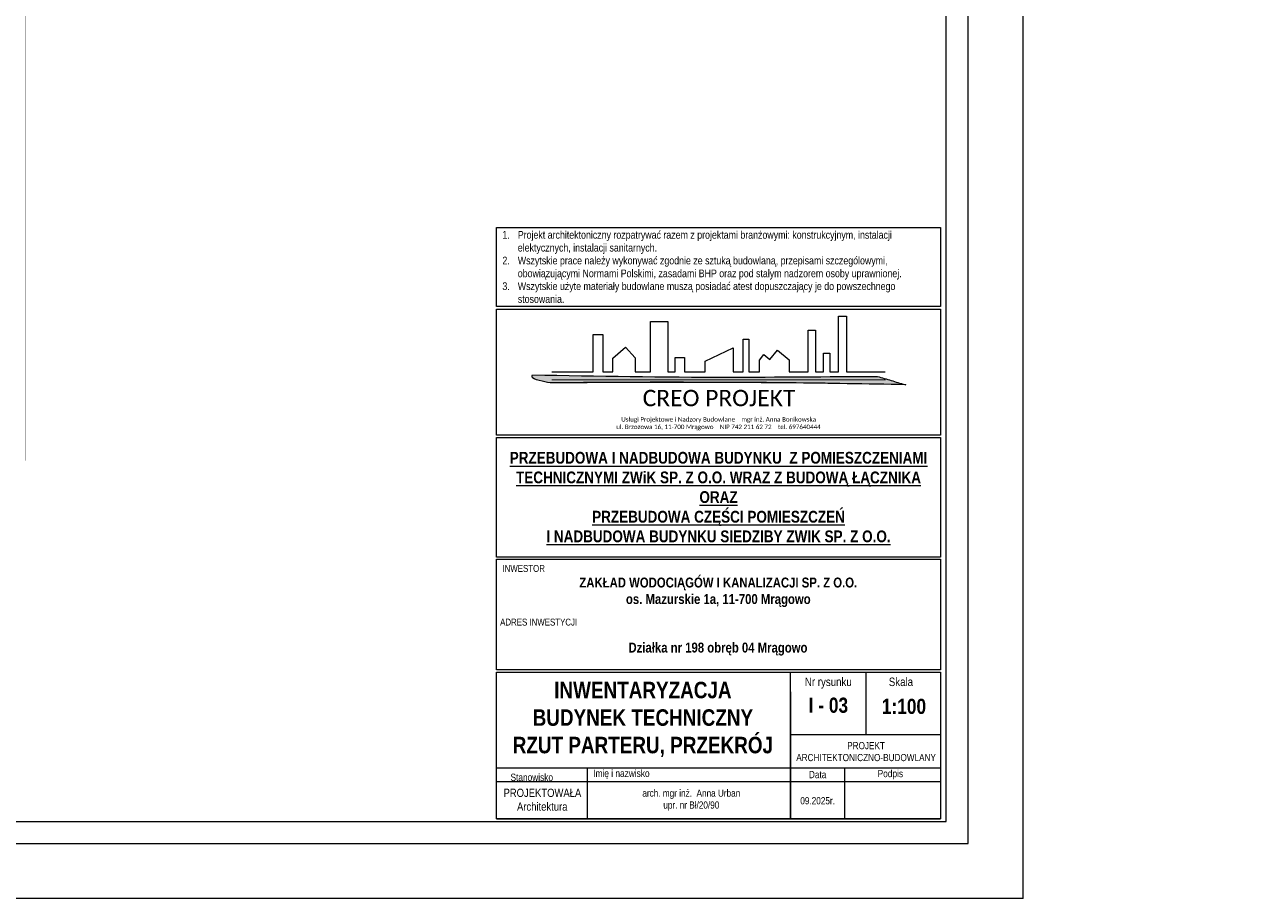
# Model space of a CAD drawing. Header units: millimetres. Extents: x 17147 to 52214, y -18116 to -4632.
# Tile 20 of 186: x 23731 to 25948, y -10572 to -8983. Entities that reach past the tile are written whole.
import ezdxf

# ---------------------------------------------------------------- set-up
doc = ezdxf.new("R2010")
doc.units = ezdxf.units.MM
doc.layers.add('A-opis', color=130, linetype='Continuous', lineweight=9)
doc.layers.add('elewacja C', color=253, linetype='Continuous', lineweight=0)
doc.layers.add('r-ramka', color=7, linetype='Continuous', lineweight=0, true_color=0x727169)
doc.styles.get("Standard").update_dxf_attribs({"font": 'ARIALN.TTF'})
doc.styles.add('wymiar', font='ARIALN.TTF')
doc.styles.add('wymiary', font='ARIALN.TTF')

# ---------------------------------------------------------------- blocks, each defined once
blk = doc.blocks.new('LOGO')
at = {"layer": 'elewacja C'}
h = blk.add_hatch(color=30, dxfattribs=at)
h.dxf.hatch_style = 1
edge = h.paths.add_edge_path()
edge.add_spline(control_points=[(11534.1, 18108), (11532.4, 18108), (11289.1, 18108), (10726.7, 18100.5), (10166.1, 18110.3), (9846.9, 18115.9)], knot_values=[0, 0, 0, 0, 5.133754, 729.732593, 1687.267838, 1687.267838, 1687.267838, 1687.267838], degree=3, periodic=0)
edge.add_spline(control_points=[(9846.9, 18115.9), (9846.1, 18113.8), (9840.3, 18098.6), (9889.5, 18084.9), (9916.9, 18079.7), (9932.8, 18076.7)], knot_values=[0, 0, 0, 0, 6.318514, 46.500226, 101.574566, 101.574566, 101.574566, 101.574566], degree=3, periodic=0)
edge.add_spline(control_points=[(9932.8, 18076.7), (10322, 18078.7), (10902.2, 18081.7), (11482.3, 18071.2), (11673.1, 18067.7)], knot_values=[0, 0, 0, 0, 1167.750225, 1740.44888, 1740.44888, 1740.44888, 1740.44888], degree=3, periodic=0)
edge.add_spline(control_points=[(11673.1, 18067.7), (11671.6, 18068.1), (11647.3, 18072.9), (11601.8, 18089.6), (11556.8, 18101.9), (11534.1, 18108)], knot_values=[0, 0, 0, 0, 4.823923, 74.316576, 144.781951, 144.781951, 144.781951, 144.781951], degree=3, periodic=0)
at = {"layer": 'elewacja C', "color": 7}
blk.add_lwpolyline([(9941.5, 18131.4), (10143.1, 18131.4), (10143.1, 18312.9), (10190.9, 18312.9), (10190.9, 18131.4), (10239.4, 18131.4), (10239.4, 18198.3), (10302.6, 18251), (10348.8, 18198.8), (10348.8, 18131.4), (10424.9, 18131.4), (10424.9, 18376.1), (10509.3, 18376.1), (10509.3, 18131.4), (10545.8, 18131.4), (10545.8, 18200.4), (10590.6, 18200.4), (10590.6, 18131.4), (10691.4, 18131.4), (10691.4, 18183.5), (10828.6, 18248.8), (10828.6, 18131.4), (10877.8, 18131.4), (10877.8, 18290.5), (10905.9, 18290.5), (10905.9, 18131.4), (10957, 18131.4), (10957, 18188.2), (10978.7, 18215.2), (11007.9, 18191.3), (11045.2, 18236), (11102.5, 18189.8), (11102.5, 18131.4), (11195, 18131.4), (11195, 18333.8), (11231.7, 18333.8), (11231.7, 18131.4), (11270.7, 18131.4), (11270.7, 18222.8), (11301.7, 18222.8), (11301.7, 18131.4), (11344.5, 18131.4), (11344.5, 18403.2), (11383.5, 18403.2), (11383.5, 18131.4), (11573.1, 18131.4)], dxfattribs=at)
at = {"layer": 'elewacja C', "color": 250, "const_width": 4}
blk.add_lwpolyline([(9941.5, 18091.9), (11574.1, 18091.9)], dxfattribs=at)
at = {"layer": 'elewacja C', "color": 30}
blk.add_arc((10503.6, -40448.4), 58527.8, 88.854996, 90.558825, dxfattribs=at)
for points in [[(9932.8, 18076.7), (9878.9, 18088.3), (9845.1, 18109.9), (9846.9, 18115.9)], [(9846.9, 18115.9), (10804.4, 18104.8), (11529, 18108), (11534.1, 18108)], [(11673.1, 18067.7), (11100.5, 18076.7), (9932.8, 18076.7)], [(11534.1, 18108), (11601.8, 18088.5), (11668.4, 18068.7), (11673.1, 18067.7)]]:
    blk.add_spline(points, degree=3, dxfattribs=at)
at = {"layer": 'elewacja C', "color": 7, "insert": (9846.9, 18042.5), "char_height": 20, "attachment_point": 1}
blk.add_mtext_dynamic_manual_height_columns('\\pi539.21;{\\fCalibri|b0|i0|c0|p34;\\H4x;CREO PROJEKT\\H1.25x;\\P\\pi434.09;\\H0.22x;Usługi Projektowe i Nadzory Budowlane    mgr inż. Anna Bonikowska\\P\\pi409.92;ul. Brzozowa 16, 11-700 Mrągowo    NIP 742 211 62 72    tel. 69764044\\fArial|b0|i0|c238|p34;4}', width=1826.244, gutter_width=12.5, heights=[0], dxfattribs=at)

msp = doc.modelspace()

# ---------------------------------------------------------------- linework, layer by layer
at = {"layer": 'A-opis', "color": 251, "true_color": 0x616161, "const_width": 1}
msp.add_lwpolyline([(23734.1, -7834.6), (23734.1, -9775.7)], dxfattribs=at)
at = {"layer": 'r-ramka'}
for p, q in [((25124.2, -10426.8), (25124.2, -10160)), ((25124.2, -10426.8), (25124.2, -10160)), ((25261.7, -10273.5), (25261.7, -10160)), ((25124.2, -10195.9), (25124.2, -10426.8)), ((25124.2, -10273.5), (25397.2, -10273.5)), ((24589.7, -10334), (25397.2, -10334)), ((24755.4, -10426.8), (24755.4, -10334)), ((24755.4, -10426.8), (24755.4, -10334)), ((25124.2, -10334), (25124.2, -10426.8)), ((25223, -10426.8), (25223, -10334)), ((25223, -10426.8), (25223, -10334)), ((24589.7, -10358.8), (25397.2, -10358.8)), ((24589.7, -10358.8), (25397.2, -10358.8)), ((24589.7, -10358.8), (25397.2, -10358.8)), ((24589.7, -10426.8), (25397.2, -10426.8)), ((24589.7, -10426.8), (25397.2, -10426.8)), ((24589.7, -10426.8), (25397.2, -10426.8)), ((24589.7, -10426.8), (25397.2, -10426.8)), ((24589.7, -10426.8), (25397.2, -10426.8)), ((24589.7, -10426.8), (25397.2, -10426.8)), ((24589.7, -10426.8), (25397.2, -10426.8)), ((24589.7, -10426.8), (25397.2, -10426.8))]:
    msp.add_line(p, q, dxfattribs=at)
for points in [[(25547.2, -10571.8), (25547.2, -7601.8), (21347.2, -7601.8), (21347.2, -10571.8)], [(25447.2, -10471.8), (25447.2, -7701.8), (21447.2, -7701.8), (21447.2, -10471.8), (25447.2, -10471.8), (25447.2, -7701.8)], [(25407.2, -10431.8), (25407.2, -7741.8), (21487.2, -7741.8), (21487.2, -10431.8), (25407.2, -10431.8), (25407.2, -7741.8)], [(25547.2, -10571.8), (21347.2, -10571.8)]]:
    msp.add_lwpolyline(points, dxfattribs=at)
for points in [[(24589.7, -9351.7), (25397.2, -9351.7), (25397.2, -9495.3), (24589.7, -9495.3)], [(24589.7, -9500.3), (25397.2, -9500.3), (25397.2, -9729.3), (24589.7, -9729.3)], [(24589.7, -9733.3), (25397.2, -9733.3), (25397.2, -9950.8), (24589.7, -9950.8)], [(24589.7, -9954.8), (25397.2, -9954.8), (25397.2, -10156), (24589.7, -10156)], [(24589.7, -10160), (25397.2, -10160), (25397.2, -10426.8), (24589.7, -10426.8)]]:
    msp.add_lwpolyline(points, close=True, dxfattribs=at)

# ---------------------------------------------------------------- block references
at = {"layer": 'r-ramka', "color": 30, "xscale": 0.3716075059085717, "yscale": 0.3716075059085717, "zscale": 0.3716075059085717}
for p in [(16796, -16351.7), (20996, -16351.7)]:
    msp.add_blockref('LOGO', p, dxfattribs=at)

# ---------------------------------------------------------------- texts
at = {"layer": 'A-opis', "color": 156, "true_color": 0x0f468a, "char_height": 15, "attachment_point": 1, "style": 'wymiary'}
for s, insert in [('\\pi84.53;{\\LISTNIEJĄCE\\P\\pi82.719;POM. GOSP.\\P\\pi104.22;}6,80 m²', (22715.5, -9015.8)), ('\\pi84.53;{\\LISTNIEJĄCE\\P\\pi82.719;POM. GOSP.\\P\\pi100.05;}16,13 m²', (23236.2, -9108.6)), ('\\pi84.53;{\\LISTNIEJĄCE\\P\\pi112.33;POM.\\P\\pi51.266;WĘZŁA CIEPLNEGO\\P\\pi100.05;}16,86 m²', (22740.3, -9507.7))]:
    msp.add_mtext_dynamic_manual_height_columns(s, width=265.792, gutter_width=12.5, heights=[0], dxfattribs=dict(at, insert=insert))
at = {"layer": 'r-ramka'}
for s, width, gutter_width, heights, insert, char_height, attachment_point in [('\\pi-28,l28,t28,42;1.^IProjekt architektoniczny rozpatrywać razem z projektami branżowymi: konstrukcyjnym, instalacji \\P\\pi0,t42;elektycznych, instalacji sanitarnych.\\P\\pi-28,t28,42;2.^IWszytskie prace należy wykonywać zgodnie ze sztuką budowlaną, przepisami szczególowymi, \\P\\pi0,t42;obowiązującymi Normami Polskimi, zasadami BHP oraz pod stałym nadzorem osoby uprawnionej.\\P\\pi-28,t28,42;3.^IWszytskie użyte materiały budowlane muszą posiadać atest dopuszczający je do powszechnego \\P\\pi0,t42;stosowania.', 796.702, 12.5, [0], (24600.5, -9358.2), 14, 1), ('{\\fArial Narrow|b1|i0|c238|p34;\\H1.4286x;\\LPRZEBUDOWA I NADBUDOWA BUDYNKU  Z POMIESZCZENIAMI TECHNICZNYMI ZWiK SP. Z O.O. WRAZ Z BUDOWĄ ŁĄCZNIKA\\PORAZ\\PPRZEBUDOWA CZĘŚCI POMIESZCZEŃ\\PI NADBUDOWA BUDYNKU SIEDZIBY ZWIK SP. Z O.O.}', 808.87, 1145, [688], (24993.4, -9842), 15, 5), ('INWESTOR', 203.028, 12.5, [0], (24600.6, -9965.3), 12.5, 1), ('ADRES INWESTYCJI', 203.028, 12.5, [0], (24596.4, -10062.9), 12.5, 1)]:
    msp.add_mtext_dynamic_manual_height_columns(s, width=width, gutter_width=gutter_width, heights=heights, dxfattribs=dict(at, insert=insert, char_height=char_height, attachment_point=attachment_point))
for s, insert, char_height, width, attachment_point in [('\\pt133.95;{\\fArial Narrow|b1|i0|c238|p34;ZAKŁAD WODOCIĄGÓW I KANALIZACJI SP. Z O.O.\\Pos. Mazurskie 1a, 11-700 Mrągowo}', (24993, -10015), 18, 811.434, 5), ('{\\fArial Narrow|b1|i0|c238|p34;Działka nr 198 obręb 04 Mrągowo}', (24992.4, -10118.2), 18, 811.434, 5), ('Nr rysunku', (25193, -10180), 15.4, 137.5, 5), ('Skala', (25303, -10170), 15.4, 66.565, 1), ('{\\fArial Narrow|b1|i0|c238|p34;INWENTARYZACJA\\PBUDYNEK TECHNICZNY\\PRZUT PARTERU, PRZEKRÓJ}', (24855.9, -10246), 30, 536.569, 5), ('{\\fArial Narrow|b1|i0|c238|p34;I - 03}', (25193.1, -10220.4), 27.5, 137.755, 5), ('{\\fArial Narrow|b1|i0|c238|p34;1:100}', (25330.5, -10222.5), 27.5, 137.5, 5), ('PROJEKT ARCHITEKTONICZNO-BUDOWLANY', (25261.7, -10304.6), 13, 274.999, 5), ('Stanowisko', (24653.9, -10351.4), 13.2, 167.765, 5), ('{\\fArial|b0|i0|c238|p34;  }Imię i nazwisko', (24755.4, -10346), 13.2, 161.994, 4), ('Data', (25173.6, -10346.4), 13.2, 98.775, 5), ('Podpis', (25305.8, -10346.4), 13.2, 186.844, 5), ('\\pi12.866;PROJEKTOWAŁA\\P\\pi37.417;Architektura', (24589.7, -10392.1), 15, 165.765, 4), ('09.2025r.', (25173.6, -10393.9), 13, 98.775, 5)]:
    msp.add_mtext(s, dxfattribs=dict(at, insert=insert, char_height=char_height, width=width, attachment_point=attachment_point))
at = {"layer": 'r-ramka', "insert": (24939.8, -10392.8), "char_height": 13, "width": 368.804, "attachment_point": 5, "style": 'wymiar'}
msp.add_mtext('  arch. mgr inż.  Anna Urban\\P  upr. nr Bł/20/90', dxfattribs=at)

doc.saveas('drawing.dxf')
